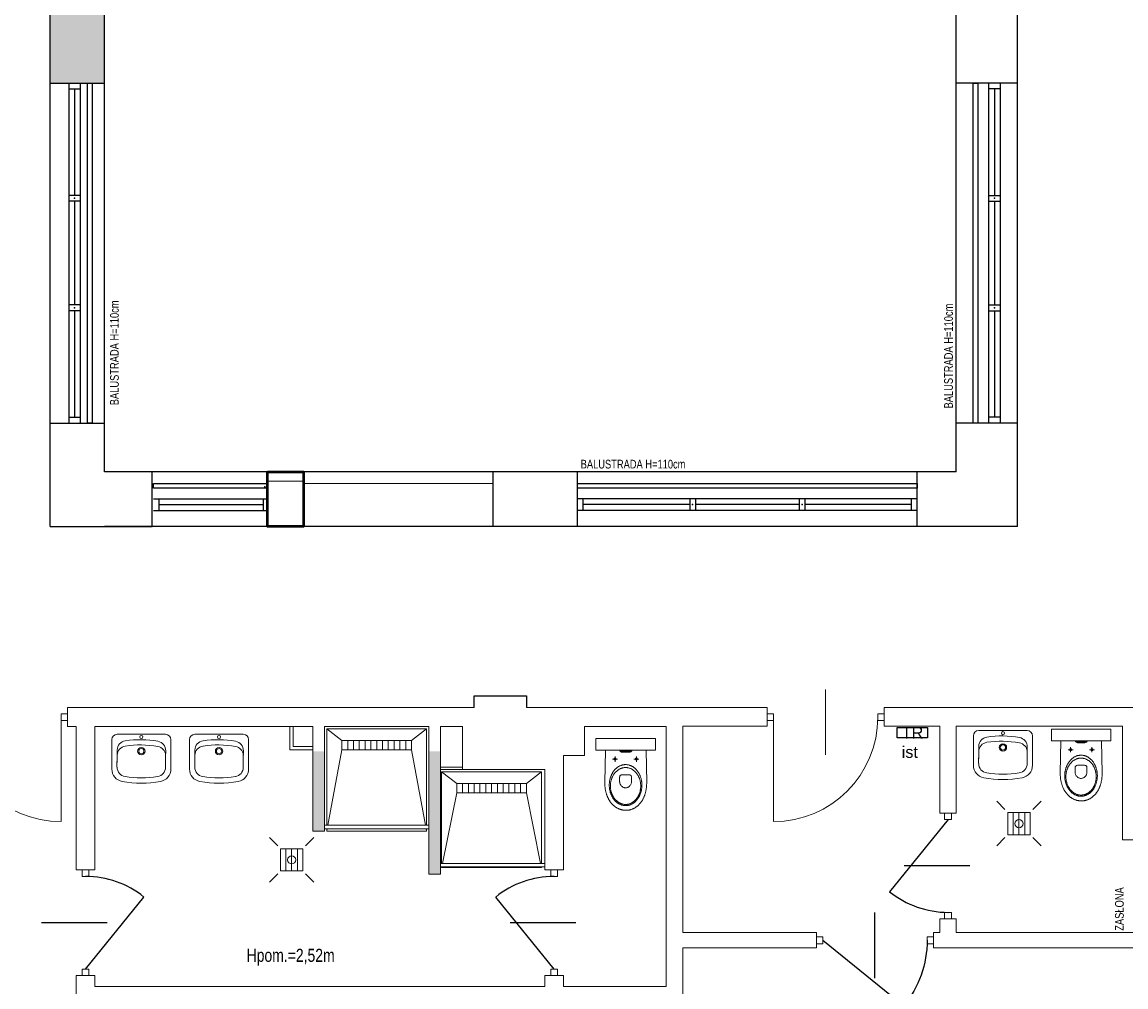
# Model space of a CAD drawing. Header units: millimetres. Extents: x 282377 to 1404227, y -783705 to 1038705.
# Tile 168 of 243: x 386377 to 387328, y 1828 to 2659. Entities that reach past the tile are written whole.
import ezdxf

# ---------------------------------------------------------------- set-up
doc = ezdxf.new("R2010")
doc.units = ezdxf.units.MM
for name, color, linetype, lineweight in [('BA_drz', 7, 'Continuous', 18), ('BA_KS_ist.', 34, 'Continuous', 13), ('PG_WIDOKOWE_CIENKIE', 7, 'Continuous', 18), ('PG_WYPOSAŻENIE', 9, 'Continuous', 18), ('PG_ŚCIANY_DZIAŁOWE', 3, 'Continuous', 18), ('Przekrojowa', 60, 'Continuous', 18), ('WYPOSAŻENIE GARAŻU', 253, 'Continuous', 5)]:
    doc.layers.add(name, color=color, linetype=linetype, lineweight=lineweight)
doc.styles.add('BIKTC', font='bikromsw.shx', dxfattribs={"width": 0.8})
doc.styles.get("Standard").update_dxf_attribs({"font": 'arial.ttf'})

# ---------------------------------------------------------------- blocks, each defined once
blk = doc.blocks.new('A$Cd28b784c')
at = {"lineweight": 18}
h = blk.add_hatch(color=256, dxfattribs=at)
h.dxf.hatch_style = 1
h.paths.add_polyline_path([(18.54, 22.22), (18.43, 23), (18.14, 23.62), (17.75, 24.08), (17.31, 24.36), (16.9, 24.47), (16.9, 13.87), (17.31, 13.97), (17.75, 14.26), (18.14, 14.72), (18.43, 15.34), (18.54, 16.11)])
for p, q in [((16.9, 44.83), (6.9, 44.83)), ((6.9, -6.49), (6.9, 44.83)), ((16.9, -6.49), (16.9, 44.83)), ((16.9, -6.49), (6.9, -6.49))]:
    blk.add_line(p, q, dxfattribs=at)
at = {"lineweight": 13}
for p, q in [((44.61, 37.25), (16.9, 36.7)), ((23.81, 28.83), (23.69, 28.42)), ((24.1, 29.13), (23.81, 28.83)), ((24.51, 29.24), (24.1, 29.13)), ((24.51, 30.6), (24.51, 26.24)), ((24.93, 29.13), (24.51, 29.24)), ((25.22, 28.83), (24.93, 29.13)), ((25.33, 28.42), (25.22, 28.83)), ((33.93, 28.53), (34.28, 28.83)), ((34.28, 28.83), (34.64, 29.12)), ((34.64, 29.12), (35.01, 29.4)), ((35.01, 29.4), (35.4, 29.67)), ((35.4, 29.67), (35.79, 29.93)), ((35.79, 29.93), (36.19, 30.19)), ((36.19, 30.19), (36.6, 30.43)), ((36.45, 28.27), (36.82, 28.56)), ((36.6, 30.43), (37.03, 30.67)), ((36.82, 28.56), (37.2, 28.84)), ((37.03, 30.67), (37.46, 30.89)), ((37.2, 28.84), (37.58, 29.11)), ((37.46, 30.89), (37.89, 31.11)), ((37.58, 29.11), (37.98, 29.37)), ((37.89, 31.11), (38.34, 31.31)), ((37.98, 29.37), (38.39, 29.62)), ((38.34, 31.31), (38.79, 31.51)), ((38.39, 29.62), (38.81, 29.86)), ((38.79, 31.51), (39.26, 31.7)), ((38.81, 29.86), (39.24, 30.09)), ((39.24, 30.09), (39.68, 30.31)), ((39.26, 31.7), (39.73, 31.87)), ((39.68, 30.31), (40.12, 30.52)), ((39.73, 31.87), (40.2, 32.03)), ((40.12, 30.52), (40.58, 30.71)), ((40.2, 32.03), (40.69, 32.19)), ((40.58, 30.71), (41.04, 30.9)), ((40.69, 32.19), (41.18, 32.33)), ((41.04, 30.9), (41.51, 31.07)), ((41.18, 32.33), (41.68, 32.46)), ((41.51, 31.07), (41.99, 31.23)), ((41.68, 32.46), (42.18, 32.58)), ((41.99, 31.23), (42.48, 31.37)), ((42.18, 32.58), (42.69, 32.69)), ((42.48, 31.37), (42.97, 31.51)), ((42.69, 32.69), (43.21, 32.78)), ((42.97, 31.51), (43.48, 31.63)), ((43.21, 32.78), (43.73, 32.87)), ((43.48, 31.63), (43.98, 31.74)), ((43.73, 32.87), (44.26, 32.94)), ((43.98, 31.74), (44.5, 31.83)), ((44.26, 32.94), (44.79, 33)), ((44.5, 31.83), (45.02, 31.91)), ((45.21, 37.25), (44.61, 37.25)), ((44.79, 33), (45.32, 33.04)), ((45.02, 31.91), (45.54, 31.98)), ((45.82, 37.23), (45.21, 37.25)), ((45.32, 33.04), (45.87, 33.08)), ((45.54, 31.98), (46.07, 32.03)), ((46.41, 37.21), (45.82, 37.23)), ((45.87, 33.08), (46.41, 33.1)), ((46.07, 32.03), (46.61, 32.07)), ((47, 37.18), (46.41, 37.21)), ((46.41, 33.1), (46.96, 33.1)), ((46.61, 32.07), (47.15, 32.09)), ((46.96, 33.1), (47.51, 33.1)), ((47.58, 37.15), (47, 37.18)), ((47.15, 32.09), (47.7, 32.1)), ((47.51, 33.1), (48.06, 33.08)), ((48.16, 37.1), (47.58, 37.15)), ((47.7, 32.1), (47.7, 32.09)), ((47.7, 32.1), (48.24, 32.09)), ((48.06, 33.08), (48.6, 33.04)), ((48.73, 37.04), (48.16, 37.1)), ((48.24, 32.09), (48.79, 32.07)), ((48.6, 33.04), (49.13, 33)), ((49.3, 36.97), (48.73, 37.04)), ((48.79, 32.07), (49.32, 32.03)), ((49.13, 33), (49.67, 32.94)), ((49.85, 36.9), (49.3, 36.97)), ((49.32, 32.03), (49.85, 31.98)), ((49.67, 32.94), (50.19, 32.87)), ((50.4, 36.82), (49.85, 36.9)), ((49.85, 31.98), (50.38, 31.91)), ((50.19, 32.87), (50.71, 32.78)), ((50.38, 31.91), (50.9, 31.83)), ((50.95, 36.72), (50.4, 36.82)), ((50.71, 32.78), (51.23, 32.69)), ((50.9, 31.83), (51.41, 31.74)), ((51.49, 36.62), (50.95, 36.72)), ((51.23, 32.69), (51.74, 32.58)), ((51.41, 31.74), (51.92, 31.63)), ((52.02, 36.51), (51.49, 36.62)), ((51.74, 32.58), (52.24, 32.46)), ((51.92, 31.63), (52.42, 31.51)), ((52.54, 36.4), (52.02, 36.51)), ((52.24, 32.46), (52.74, 32.33)), ((52.42, 31.51), (52.92, 31.37)), ((53.06, 36.27), (52.54, 36.4)), ((52.74, 32.33), (53.23, 32.19)), ((52.92, 31.37), (53.4, 31.23)), ((53.57, 36.14), (53.06, 36.27)), ((53.23, 32.19), (53.72, 32.03)), ((53.4, 31.23), (53.88, 31.07)), ((54.07, 36), (53.57, 36.14)), ((53.72, 32.03), (54.19, 31.87)), ((53.88, 31.07), (54.36, 30.9)), ((54.57, 35.85), (54.07, 36)), ((54.19, 31.87), (54.66, 31.7)), ((54.36, 30.9), (54.82, 30.71)), ((55.05, 35.69), (54.57, 35.85)), ((54.66, 31.7), (55.13, 31.51)), ((54.82, 30.71), (55.27, 30.52)), ((55.53, 35.53), (55.05, 35.69)), ((55.13, 31.51), (55.58, 31.31)), ((55.27, 30.52), (55.72, 30.31)), ((56.01, 35.36), (55.53, 35.53)), ((55.58, 31.31), (56.03, 31.11)), ((55.72, 30.31), (56.16, 30.09)), ((56.47, 35.18), (56.01, 35.36)), ((56.03, 31.11), (56.47, 30.89)), ((56.16, 30.09), (56.59, 29.86)), ((56.93, 34.99), (56.47, 35.18)), ((56.47, 30.89), (56.9, 30.67)), ((56.59, 29.86), (57, 29.62)), ((56.9, 30.67), (57.32, 30.43)), ((57.38, 34.8), (56.93, 34.99)), ((57, 29.62), (57.41, 29.37)), ((57.32, 30.43), (57.73, 30.19)), ((57.83, 34.6), (57.38, 34.8)), ((57.41, 29.37), (57.81, 29.11)), ((57.73, 30.19), (58.13, 29.93)), ((57.81, 29.11), (58.2, 28.84)), ((58.26, 34.39), (57.83, 34.6)), ((58.13, 29.93), (58.52, 29.67)), ((58.2, 28.84), (58.58, 28.56)), ((58.69, 34.17), (58.26, 34.39)), ((58.52, 29.67), (58.91, 29.4)), ((58.58, 28.56), (58.94, 28.27)), ((59.11, 33.95), (58.69, 34.17)), ((58.91, 29.4), (59.28, 29.12)), ((59.52, 33.72), (59.11, 33.95)), ((59.28, 29.12), (59.64, 28.83)), ((59.92, 33.49), (59.52, 33.72)), ((59.64, 28.83), (59.99, 28.53)), ((60.32, 33.25), (59.92, 33.49)), ((60.71, 33), (60.32, 33.25)), ((61.09, 32.75), (60.71, 33)), ((61.46, 32.49), (61.09, 32.75)), ((61.82, 32.22), (61.46, 32.49)), ((62.17, 31.95), (61.82, 32.22)), ((62.52, 31.68), (62.17, 31.95)), ((62.85, 31.39), (62.52, 31.68)), ((63.18, 31.11), (62.85, 31.39)), ((63.5, 30.81), (63.18, 31.11)), ((63.81, 30.51), (63.5, 30.81)), ((64.11, 30.21), (63.81, 30.51)), ((64.4, 29.9), (64.11, 30.21)), ((64.69, 29.58), (64.4, 29.9)), ((64.96, 29.26), (64.69, 29.58)), ((65.23, 28.94), (64.96, 29.26)), ((65.48, 28.61), (65.23, 28.94)), ((65.73, 28.28), (65.48, 28.61)), ((17.31, 24.36), (16.9, 24.47)), ((17.75, 24.08), (17.31, 24.36)), ((18.14, 23.62), (17.75, 24.08)), ((18.43, 23), (18.14, 23.62)), ((18.54, 22.22), (18.43, 23)), ((18.54, 16.11), (18.54, 22.22)), ((26.77, 28.42), (22.26, 28.42)), ((23.69, 28.42), (23.81, 28.01)), ((23.81, 28.01), (24.1, 27.71)), ((24.1, 27.71), (24.51, 27.6)), ((24.51, 27.6), (24.93, 27.71)), ((24.93, 27.71), (25.22, 28.01)), ((25.22, 28.01), (25.33, 28.42)), ((29.27, 19.48), (29.3, 19.91)), ((29.27, 19.04), (29.27, 19.48)), ((29.27, 18.6), (29.27, 19.04)), ((29.3, 19.91), (29.34, 20.34)), ((29.34, 20.34), (29.4, 20.77)), ((29.4, 20.77), (29.47, 21.19)), ((29.47, 21.19), (29.56, 21.61)), ((29.56, 21.61), (29.67, 22.02)), ((29.67, 22.02), (29.79, 22.43)), ((29.79, 22.43), (29.92, 22.84)), ((29.92, 22.84), (30.07, 23.24)), ((30.07, 23.24), (30.24, 23.63)), ((30.24, 23.63), (30.42, 24.02)), ((30.42, 24.02), (30.61, 24.41)), ((30.61, 24.41), (30.82, 24.79)), ((30.82, 24.79), (31.04, 25.16)), ((31.04, 25.16), (31.27, 25.53)), ((31.27, 25.53), (31.52, 25.89)), ((31.52, 25.89), (31.78, 26.25)), ((31.78, 26.25), (32.05, 26.59)), ((31.78, 19.04), (31.79, 19.49)), ((31.79, 18.59), (31.78, 19.04)), ((31.78, 19.04), (31.78, 19.03)), ((31.79, 19.49), (31.82, 19.93)), ((31.82, 19.93), (31.86, 20.37)), ((31.86, 20.37), (31.93, 20.81)), ((31.93, 20.81), (32.01, 21.24)), ((32.01, 21.24), (32.11, 21.66)), ((32.05, 26.59), (32.33, 26.93)), ((32.11, 21.66), (32.22, 22.09)), ((32.22, 22.09), (32.35, 22.5)), ((32.33, 26.93), (32.63, 27.27)), ((32.35, 22.5), (32.5, 22.91)), ((32.5, 22.91), (32.66, 23.32)), ((32.63, 27.27), (32.93, 27.6)), ((32.66, 23.32), (32.84, 23.72)), ((32.84, 23.72), (33.04, 24.11)), ((32.93, 27.6), (33.25, 27.92)), ((33.04, 24.11), (33.25, 24.5)), ((33.25, 27.92), (33.58, 28.23)), ((33.25, 24.5), (33.47, 24.88)), ((33.47, 24.88), (33.71, 25.25)), ((33.58, 28.23), (33.93, 28.53)), ((33.71, 25.25), (33.96, 25.62)), ((33.96, 25.62), (34.23, 25.98)), ((34.23, 25.98), (34.51, 26.33)), ((34.51, 26.33), (34.8, 26.67)), ((34.8, 26.67), (35.11, 27.01)), ((35.11, 27.01), (35.42, 27.34)), ((35.42, 27.34), (35.76, 27.66)), ((35.76, 27.66), (36.1, 27.96)), ((36.1, 27.96), (36.45, 28.27)), ((37.97, 22.03), (38.05, 22.73)), ((37.97, 19.27), (37.97, 22.03)), ((37.97, 16.04), (37.97, 19.27)), ((38.05, 22.73), (38.28, 23.27)), ((38.28, 23.27), (38.61, 23.65)), ((38.61, 23.65), (39, 23.9)), ((39, 23.9), (39.42, 24.05)), ((39.42, 24.05), (39.83, 24.12)), ((39.83, 24.12), (40.19, 24.14)), ((40.19, 24.14), (44.04, 24.15)), ((44.04, 24.15), (44.56, 24.12)), ((44.56, 24.12), (45.07, 24.03)), ((45.07, 24.03), (45.57, 23.88)), ((45.57, 23.88), (46.05, 23.68)), ((46.05, 23.68), (46.51, 23.44)), ((46.51, 23.44), (46.94, 23.16)), ((46.94, 23.16), (47.35, 22.84)), ((47.35, 22.84), (47.73, 22.48)), ((47.73, 22.48), (48.08, 22.1)), ((48.08, 22.1), (48.38, 21.7)), ((48.38, 21.7), (48.65, 21.28)), ((48.65, 21.28), (48.88, 20.84)), ((48.88, 20.84), (49.06, 20.4)), ((49.06, 20.4), (49.2, 19.94)), ((49.2, 19.94), (49.28, 19.49)), ((49.28, 19.49), (49.31, 19.04)), ((49.31, 19.04), (49.28, 18.59)), ((58.94, 28.27), (59.3, 27.96)), ((59.3, 27.96), (59.64, 27.66)), ((59.64, 27.66), (59.97, 27.34)), ((59.97, 27.34), (60.29, 27.01)), ((59.99, 28.53), (60.34, 28.23)), ((60.29, 27.01), (60.6, 26.67)), ((60.34, 28.23), (60.67, 27.92)), ((60.6, 26.67), (60.89, 26.33)), ((60.67, 27.92), (60.99, 27.6)), ((60.89, 26.33), (61.17, 25.98)), ((60.99, 27.6), (61.29, 27.27)), ((61.17, 25.98), (61.44, 25.62)), ((61.29, 27.27), (61.59, 26.93)), ((61.44, 25.62), (61.69, 25.25)), ((61.59, 26.93), (61.87, 26.59)), ((61.69, 25.25), (61.93, 24.88)), ((61.87, 26.59), (62.15, 26.25)), ((61.93, 24.88), (62.15, 24.5)), ((62.15, 26.25), (62.4, 25.89)), ((62.15, 24.5), (62.36, 24.11)), ((62.36, 24.11), (62.55, 23.72)), ((62.4, 25.89), (62.65, 25.53)), ((62.55, 23.72), (62.73, 23.32)), ((62.65, 25.53), (62.88, 25.16)), ((62.73, 23.32), (62.9, 22.91)), ((62.88, 25.16), (63.1, 24.79)), ((62.9, 22.91), (63.04, 22.5)), ((63.04, 22.5), (63.18, 22.09)), ((63.1, 24.79), (63.31, 24.41)), ((63.18, 22.09), (63.29, 21.66)), ((63.29, 21.66), (63.39, 21.24)), ((63.31, 24.41), (63.5, 24.02)), ((63.39, 21.24), (63.47, 20.81)), ((63.47, 20.81), (63.53, 20.37)), ((63.5, 24.02), (63.68, 23.63)), ((63.53, 20.37), (63.58, 19.93)), ((63.58, 19.93), (63.6, 19.49)), ((63.6, 19.49), (63.61, 19.04)), ((63.61, 19.04), (63.6, 18.59)), ((63.61, 19.04), (63.61, 19.03)), ((63.68, 23.63), (63.85, 23.24)), ((63.85, 23.24), (64, 22.84)), ((64, 22.84), (64.13, 22.43)), ((64.13, 22.43), (64.25, 22.02)), ((64.25, 22.02), (64.36, 21.61)), ((64.36, 21.61), (64.45, 21.19)), ((64.45, 21.19), (64.52, 20.77)), ((64.52, 20.77), (64.58, 20.34)), ((64.58, 20.34), (64.62, 19.91)), ((64.62, 19.91), (64.65, 19.48)), ((64.65, 19.48), (64.66, 19.04)), ((64.66, 19.04), (64.65, 18.6)), ((64.66, 19.04), (64.66, 19.03)), ((65.96, 27.94), (65.73, 28.28)), ((66.19, 27.6), (65.96, 27.94)), ((66.41, 27.25), (66.19, 27.6)), ((66.62, 26.9), (66.41, 27.25)), ((66.82, 26.54), (66.62, 26.9)), ((67, 26.19), (66.82, 26.54)), ((67.18, 25.82), (67, 26.19)), ((67.35, 25.46), (67.18, 25.82)), ((67.51, 25.09), (67.35, 25.46)), ((67.66, 24.71), (67.51, 25.09)), ((67.8, 24.34), (67.66, 24.71)), ((67.93, 23.96), (67.8, 24.34)), ((68.04, 23.57), (67.93, 23.96)), ((68.15, 23.19), (68.04, 23.57)), ((68.25, 22.8), (68.15, 23.19)), ((68.33, 22.4), (68.25, 22.8)), ((68.41, 22.01), (68.33, 22.4)), ((68.48, 21.61), (68.41, 22.01)), ((68.53, 21.21), (68.48, 21.61)), ((68.57, 20.81), (68.53, 21.21)), ((68.61, 20.4), (68.57, 20.81)), ((68.63, 19.99), (68.61, 20.4)), ((68.64, 19.58), (68.63, 19.99)), ((68.63, 18.76), (68.64, 19.17)), ((68.64, 19.17), (68.64, 19.58)), ((17.31, 13.97), (16.9, 13.87)), ((17.75, 14.26), (17.31, 13.97)), ((18.14, 14.72), (17.75, 14.26)), ((18.43, 15.34), (18.14, 14.72)), ((18.54, 16.11), (18.43, 15.34)), ((26.77, 10.01), (22.26, 10.01)), ((23.81, 10.42), (23.69, 10.01)), ((23.69, 10.01), (23.81, 9.6)), ((24.1, 10.72), (23.81, 10.42)), ((23.81, 9.6), (24.1, 9.3)), ((24.51, 10.83), (24.1, 10.72)), ((24.51, 12.19), (24.51, 7.83)), ((24.93, 10.72), (24.51, 10.83)), ((25.22, 10.42), (24.93, 10.72)), ((24.93, 9.3), (25.22, 9.6)), ((25.33, 10.01), (25.22, 10.42)), ((25.22, 9.6), (25.33, 10.01)), ((29.3, 18.17), (29.27, 18.6)), ((29.34, 17.74), (29.3, 18.17)), ((29.4, 17.31), (29.34, 17.74)), ((29.47, 16.89), (29.4, 17.31)), ((29.56, 16.47), (29.47, 16.89)), ((29.67, 16.06), (29.56, 16.47)), ((29.79, 15.65), (29.67, 16.06)), ((29.92, 15.24), (29.79, 15.65)), ((30.07, 14.84), (29.92, 15.24)), ((30.24, 14.44), (30.07, 14.84)), ((30.42, 14.05), (30.24, 14.44)), ((30.61, 13.67), (30.42, 14.05)), ((30.82, 13.29), (30.61, 13.67)), ((31.04, 12.92), (30.82, 13.29)), ((31.27, 12.55), (31.04, 12.92)), ((31.52, 12.19), (31.27, 12.55)), ((31.78, 11.83), (31.52, 12.19)), ((32.05, 11.48), (31.78, 11.83)), ((31.82, 18.15), (31.79, 18.59)), ((31.86, 17.71), (31.82, 18.15)), ((31.93, 17.27), (31.86, 17.71)), ((32.01, 16.84), (31.93, 17.27)), ((32.11, 16.41), (32.01, 16.84)), ((32.33, 11.14), (32.05, 11.48)), ((32.22, 15.99), (32.11, 16.41)), ((32.35, 15.57), (32.22, 15.99)), ((32.63, 10.81), (32.33, 11.14)), ((32.5, 15.16), (32.35, 15.57)), ((32.66, 14.76), (32.5, 15.16)), ((32.93, 10.48), (32.63, 10.81)), ((32.84, 14.36), (32.66, 14.76)), ((33.04, 13.96), (32.84, 14.36)), ((33.25, 10.16), (32.93, 10.48)), ((33.25, 13.58), (33.04, 13.96)), ((33.47, 13.2), (33.25, 13.58)), ((33.58, 9.85), (33.25, 10.16)), ((33.71, 12.82), (33.47, 13.2)), ((33.93, 9.54), (33.58, 9.85)), ((33.96, 12.46), (33.71, 12.82)), ((34.28, 9.25), (33.93, 9.54)), ((34.23, 12.1), (33.96, 12.46)), ((34.51, 11.75), (34.23, 12.1)), ((34.8, 11.4), (34.51, 11.75)), ((35.11, 11.07), (34.8, 11.4)), ((35.42, 10.74), (35.11, 11.07)), ((35.76, 10.42), (35.42, 10.74)), ((36.1, 10.11), (35.76, 10.42)), ((36.45, 9.81), (36.1, 10.11)), ((36.82, 9.52), (36.45, 9.81)), ((37.2, 9.24), (36.82, 9.52)), ((38.05, 15.34), (37.97, 16.04)), ((37.97, 16.04), (37.97, 16.04)), ((38.28, 14.8), (38.05, 15.34)), ((38.61, 14.42), (38.28, 14.8)), ((39, 14.17), (38.61, 14.42)), ((39.41, 14.02), (39, 14.17)), ((39.82, 13.95), (39.41, 14.02)), ((40.17, 13.93), (39.82, 13.95)), ((44.01, 13.93), (40.17, 13.93)), ((44.54, 13.96), (44.01, 13.93)), ((45.05, 14.05), (44.54, 13.96)), ((45.55, 14.2), (45.05, 14.05)), ((46.04, 14.39), (45.55, 14.2)), ((46.5, 14.64), (46.04, 14.39)), ((46.93, 14.92), (46.5, 14.64)), ((47.34, 15.24), (46.93, 14.92)), ((47.72, 15.59), (47.34, 15.24)), ((48.07, 15.97), (47.72, 15.59)), ((48.38, 16.38), (48.07, 15.97)), ((48.65, 16.8), (48.38, 16.38)), ((48.88, 17.24), (48.65, 16.8)), ((49.06, 17.69), (48.88, 17.24)), ((49.2, 18.14), (49.06, 17.69)), ((49.28, 18.59), (49.2, 18.14)), ((58.58, 9.52), (58.2, 9.24)), ((58.94, 9.81), (58.58, 9.52)), ((59.3, 10.11), (58.94, 9.81)), ((59.64, 10.42), (59.3, 10.11)), ((59.97, 10.74), (59.64, 10.42)), ((59.99, 9.54), (59.64, 9.25)), ((60.29, 11.07), (59.97, 10.74)), ((60.34, 9.85), (59.99, 9.54)), ((60.6, 11.4), (60.29, 11.07)), ((60.67, 10.16), (60.34, 9.85)), ((60.89, 11.75), (60.6, 11.4)), ((60.99, 10.48), (60.67, 10.16)), ((61.17, 12.1), (60.89, 11.75)), ((61.29, 10.81), (60.99, 10.48)), ((61.44, 12.46), (61.17, 12.1)), ((61.59, 11.14), (61.29, 10.81)), ((61.69, 12.82), (61.44, 12.46)), ((61.87, 11.48), (61.59, 11.14)), ((61.93, 13.2), (61.69, 12.82)), ((62.15, 11.83), (61.87, 11.48)), ((62.15, 13.58), (61.93, 13.2)), ((62.36, 13.96), (62.15, 13.58)), ((62.4, 12.19), (62.15, 11.83)), ((62.55, 14.36), (62.36, 13.96)), ((62.65, 12.55), (62.4, 12.19)), ((62.73, 14.76), (62.55, 14.36)), ((62.88, 12.92), (62.65, 12.55)), ((62.9, 15.16), (62.73, 14.76)), ((63.1, 13.29), (62.88, 12.92)), ((63.04, 15.57), (62.9, 15.16)), ((63.18, 15.99), (63.04, 15.57)), ((63.31, 13.67), (63.1, 13.29)), ((63.29, 16.41), (63.18, 15.99)), ((63.39, 16.84), (63.29, 16.41)), ((63.5, 14.05), (63.31, 13.67)), ((63.47, 17.27), (63.39, 16.84)), ((63.53, 17.71), (63.47, 17.27)), ((63.68, 14.44), (63.5, 14.05)), ((63.58, 18.15), (63.53, 17.71)), ((63.6, 18.59), (63.58, 18.15)), ((63.85, 14.84), (63.68, 14.44)), ((64, 15.24), (63.85, 14.84)), ((64.13, 15.65), (64, 15.24)), ((64.25, 16.06), (64.13, 15.65)), ((64.36, 16.47), (64.25, 16.06)), ((64.45, 16.89), (64.36, 16.47)), ((64.52, 17.31), (64.45, 16.89)), ((64.58, 17.74), (64.52, 17.31)), ((64.62, 18.17), (64.58, 17.74)), ((64.65, 18.6), (64.62, 18.17)), ((65.08, 9.4), (65.34, 9.73)), ((65.34, 9.73), (65.59, 10.07)), ((65.59, 10.07), (65.82, 10.4)), ((65.82, 10.4), (66.05, 10.75)), ((66.05, 10.75), (66.27, 11.09)), ((66.27, 11.09), (66.48, 11.44)), ((66.48, 11.44), (66.68, 11.8)), ((66.68, 11.8), (66.88, 12.16)), ((66.88, 12.16), (67.06, 12.52)), ((67.06, 12.52), (67.23, 12.89)), ((67.23, 12.89), (67.39, 13.26)), ((67.39, 13.26), (67.55, 13.63)), ((67.55, 13.63), (67.69, 14.01)), ((67.69, 14.01), (67.82, 14.39)), ((67.82, 14.39), (67.95, 14.77)), ((67.95, 14.77), (68.06, 15.16)), ((68.06, 15.16), (68.17, 15.55)), ((68.17, 15.55), (68.26, 15.94)), ((68.26, 15.94), (68.34, 16.34)), ((68.34, 16.34), (68.42, 16.73)), ((68.42, 16.73), (68.48, 17.14)), ((68.48, 17.14), (68.53, 17.54)), ((68.53, 17.54), (68.58, 17.94)), ((68.58, 17.94), (68.61, 18.35)), ((68.61, 18.35), (68.63, 18.76)), ((16.89, 1.65), (44.61, 1.1)), ((24.1, 9.3), (24.51, 9.19)), ((24.51, 9.19), (24.93, 9.3)), ((34.64, 8.96), (34.28, 9.25)), ((35.01, 8.68), (34.64, 8.96)), ((35.4, 8.41), (35.01, 8.68)), ((35.79, 8.14), (35.4, 8.41)), ((36.19, 7.89), (35.79, 8.14)), ((36.6, 7.65), (36.19, 7.89)), ((37.03, 7.41), (36.6, 7.65)), ((37.46, 7.19), (37.03, 7.41)), ((37.58, 8.97), (37.2, 9.24)), ((37.89, 6.97), (37.46, 7.19)), ((37.98, 8.71), (37.58, 8.97)), ((38.34, 6.76), (37.89, 6.97)), ((38.39, 8.46), (37.98, 8.71)), ((38.79, 6.57), (38.34, 6.76)), ((38.81, 8.21), (38.39, 8.46)), ((39.26, 6.38), (38.79, 6.57)), ((39.24, 7.99), (38.81, 8.21)), ((39.68, 7.77), (39.24, 7.99)), ((39.73, 6.21), (39.26, 6.38)), ((40.12, 7.56), (39.68, 7.77)), ((40.2, 6.04), (39.73, 6.21)), ((40.58, 7.36), (40.12, 7.56)), ((40.69, 5.89), (40.2, 6.04)), ((41.04, 7.18), (40.58, 7.36)), ((41.18, 5.75), (40.69, 5.89)), ((41.51, 7.01), (41.04, 7.18)), ((41.68, 5.62), (41.18, 5.75)), ((41.99, 6.85), (41.51, 7.01)), ((42.18, 5.5), (41.68, 5.62)), ((42.48, 6.7), (41.99, 6.85)), ((42.69, 5.39), (42.18, 5.5)), ((42.97, 6.57), (42.48, 6.7)), ((43.21, 5.29), (42.69, 5.39)), ((43.48, 6.45), (42.97, 6.57)), ((43.73, 5.21), (43.21, 5.29)), ((43.98, 6.34), (43.48, 6.45)), ((44.26, 5.14), (43.73, 5.21)), ((44.5, 6.25), (43.98, 6.34)), ((44.79, 5.08), (44.26, 5.14)), ((45.02, 6.17), (44.5, 6.25)), ((44.61, 1.1), (45.21, 1.1)), ((45.32, 5.03), (44.79, 5.08)), ((45.54, 6.1), (45.02, 6.17)), ((45.21, 1.1), (45.81, 1.11)), ((45.87, 5), (45.32, 5.03)), ((46.07, 6.05), (45.54, 6.1)), ((45.81, 1.11), (46.4, 1.13)), ((46.41, 4.98), (45.87, 5)), ((46.61, 6.01), (46.07, 6.05)), ((46.4, 1.13), (46.99, 1.16)), ((46.96, 4.98), (46.41, 4.98)), ((47.15, 5.99), (46.61, 6.01)), ((47.51, 4.98), (46.96, 4.98)), ((46.96, 4.98), (46.96, 4.97)), ((46.99, 1.16), (47.56, 1.2)), ((47.7, 5.98), (47.15, 5.99)), ((48.06, 5), (47.51, 4.98)), ((47.56, 1.2), (48.14, 1.25)), ((48.24, 5.99), (47.7, 5.98)), ((47.7, 5.98), (47.7, 5.97)), ((48.6, 5.03), (48.06, 5)), ((48.14, 1.25), (48.7, 1.3)), ((48.79, 6.01), (48.24, 5.99)), ((49.13, 5.08), (48.6, 5.03)), ((48.7, 1.3), (49.26, 1.37)), ((49.32, 6.05), (48.79, 6.01)), ((49.67, 5.14), (49.13, 5.08)), ((49.26, 1.37), (49.82, 1.44)), ((49.85, 6.1), (49.32, 6.05)), ((50.19, 5.21), (49.67, 5.14)), ((49.82, 1.44), (50.36, 1.53)), ((50.38, 6.17), (49.85, 6.1)), ((50.71, 5.29), (50.19, 5.21)), ((50.36, 1.53), (50.9, 1.62)), ((50.9, 6.25), (50.38, 6.17)), ((51.23, 5.39), (50.71, 5.29)), ((51.41, 6.34), (50.9, 6.25)), ((50.9, 1.62), (51.44, 1.72)), ((51.74, 5.5), (51.23, 5.39)), ((51.92, 6.45), (51.41, 6.34)), ((51.44, 1.72), (51.96, 1.83)), ((52.24, 5.62), (51.74, 5.5)), ((52.42, 6.57), (51.92, 6.45)), ((51.96, 1.83), (52.48, 1.95)), ((52.74, 5.75), (52.24, 5.62)), ((52.92, 6.7), (52.42, 6.57)), ((52.48, 1.95), (52.99, 2.07)), ((53.23, 5.89), (52.74, 5.75)), ((53.4, 6.85), (52.92, 6.7)), ((52.99, 2.07), (53.5, 2.2)), ((53.72, 6.04), (53.23, 5.89)), ((53.88, 7.01), (53.4, 6.85)), ((53.5, 2.2), (54, 2.35)), ((54.19, 6.21), (53.72, 6.04)), ((54.36, 7.18), (53.88, 7.01)), ((54, 2.35), (54.49, 2.49)), ((54.66, 6.38), (54.19, 6.21)), ((54.82, 7.36), (54.36, 7.18)), ((54.49, 2.49), (54.97, 2.65)), ((55.13, 6.57), (54.66, 6.38)), ((55.27, 7.56), (54.82, 7.36)), ((54.97, 2.65), (55.45, 2.81)), ((55.58, 6.76), (55.13, 6.57)), ((55.72, 7.77), (55.27, 7.56)), ((55.45, 2.81), (55.92, 2.99)), ((56.03, 6.97), (55.58, 6.76)), ((56.16, 7.99), (55.72, 7.77)), ((55.92, 2.99), (56.38, 3.17)), ((56.47, 7.19), (56.03, 6.97)), ((56.59, 8.21), (56.16, 7.99)), ((56.38, 3.17), (56.84, 3.35)), ((56.9, 7.41), (56.47, 7.19)), ((57, 8.46), (56.59, 8.21)), ((56.84, 3.35), (57.28, 3.55)), ((57.32, 7.65), (56.9, 7.41)), ((57.41, 8.71), (57, 8.46)), ((57.28, 3.55), (57.72, 3.75)), ((57.73, 7.89), (57.32, 7.65)), ((57.81, 8.97), (57.41, 8.71)), ((57.72, 3.75), (58.15, 3.95)), ((58.13, 8.14), (57.73, 7.89)), ((58.2, 9.24), (57.81, 8.97)), ((58.52, 8.41), (58.13, 8.14)), ((58.15, 3.95), (58.58, 4.17)), ((58.91, 8.68), (58.52, 8.41)), ((58.58, 4.17), (58.99, 4.39)), ((59.28, 8.96), (58.91, 8.68)), ((58.99, 4.39), (59.4, 4.62)), ((59.64, 9.25), (59.28, 8.96)), ((59.4, 4.62), (59.8, 4.85)), ((59.8, 4.85), (60.2, 5.09)), ((60.2, 5.09), (60.58, 5.34)), ((60.58, 5.34), (60.96, 5.59)), ((60.96, 5.59), (61.32, 5.85)), ((61.32, 5.85), (61.68, 6.12)), ((61.68, 6.12), (62.04, 6.39)), ((62.04, 6.39), (62.38, 6.67)), ((62.38, 6.67), (62.71, 6.95)), ((62.71, 6.95), (63.04, 7.24)), ((63.04, 7.24), (63.36, 7.53)), ((63.36, 7.53), (63.67, 7.83)), ((63.67, 7.83), (63.97, 8.14)), ((63.97, 8.14), (64.26, 8.45)), ((64.26, 8.45), (64.54, 8.76)), ((64.54, 8.76), (64.82, 9.08)), ((64.82, 9.08), (65.08, 9.4))]:
    blk.add_line(p, q, dxfattribs=at)
blk = doc.blocks.new('A$Cf7835451')
at = {"layer": 'PG_WIDOKOWE_CIENKIE', "lineweight": 18}
for p, q in [((29.97, 50.9), (4.55, 50.9)), ((0, 4.55), (0, 46.36)), ((13.56, 46.28), (18.9, 46.36)), ((17.27, 46.25), (17.27, 46.33)), ((18.09, 46.3), (28.43, 46.46)), ((19.09, 46.31), (19.09, 46.36)), ((24.43, 46.36), (21.8, 46.36)), ((21.8, 46.36), (21.8, 46.36)), ((21.82, 46.36), (21.82, 46.36)), ((22.54, 46.36), (22.54, 46.41)), ((23.62, 46.36), (23.62, 46.38)), ((29.97, 0), (4.55, 0)), ((14.2, 4.47), (19.54, 4.55)), ((17.27, 4.51), (17.27, 4.6)), ((28.43, 4.55), (19.09, 4.55))]:
    blk.add_line(p, q, dxfattribs=at)
for centre, radius in [((14.54, 25.45), 3.18), ((2.27, 25.45), 1.36), ((14.54, 25.45), 2.27)]:
    blk.add_circle(centre, radius, dxfattribs=at)
for centre, radius, start, end in [((4.55, 46.36), 4.55, 90, 180), ((29.97, 40), 10.91, 10.24035, 90), ((92.84, 26.58), 88.17, 171.72059, 190.02886), ((13.68, 38.1), 8.18, 90.87473, 171.72059), ((97.37, 26.6), 88.17, 171.72059, 190.02886), ((18.21, 38.12), 8.18, 90.87473, 171.72059), ((28.43, 38.18), 8.18, 9.15413, 90), ((-50.54, 25.45), 88.17, 350.84587, 9.15413), ((-50.54, 25.45), 92.72, 349.75965, 10.24035), ((14.07, 12.65), 8.18, 190.02886, 270.87473), ((18.6, 12.67), 8.18, 190.02886, 264.7924), ((28.43, 12.73), 8.18, 270, 350.84587), ((4.55, 4.55), 4.55, 180, 270), ((29.97, 10.91), 10.91, 270, 349.75965)]:
    blk.add_arc(centre, radius, start, end, dxfattribs=at)
blk = doc.blocks.new('jamb')
blk.add_lwpolyline([(-0.5, -0.5), (-0.5, 0.5), (0.5, 0.5), (0.5, -0.5)], close=True)
blk = doc.blocks.new('A$C78652c8a')
at = {"extrusion": (0, 0, -1)}
blk.add_line((45, 24), (45, 80.49), dxfattribs=at)
at = {"color": 0, "extrusion": (0, 0, -1)}
blk.add_line((0, 56.6), (69.98, 0), dxfattribs=at)
blk.add_arc((0, 56.6), 90, 180, 218.9662, dxfattribs=at)
blk = doc.blocks.new('dr1h901')
at = {"color": 7}
blk.add_line((-0.5, 0), (-0.5, 1), dxfattribs=at)
blk.add_line((0, 0.362), (0, -0.266))
blk.add_arc((-0.5, 0), 1, 0, 90, dxfattribs=at)
blk = doc.blocks.new('A$C21bf213d')
at = {"layer": 'BA_KS_ist.', "color": 34}
for p, q in [((-791.57, 517.17), (-784.41, 510.01)), ((-760.28, 510.01), (-753.12, 517.17)), ((-781.87, 507.47), (-762.82, 507.47)), ((-781.87, 488.42), (-781.87, 507.47)), ((-777.43, 507.47), (-777.43, 488.42)), ((-772.35, 507.47), (-772.35, 488.42)), ((-767.27, 507.47), (-767.27, 488.42)), ((-762.82, 507.47), (-762.82, 488.42)), ((-1418.52, 485.91), (-1411.36, 478.75)), ((-1387.23, 478.75), (-1380.07, 485.91)), ((-791.57, 478.72), (-784.41, 485.88)), ((-762.82, 488.42), (-781.87, 488.42)), ((-753.12, 478.72), (-760.28, 485.88)), ((-1408.82, 476.21), (-1389.77, 476.21)), ((-1408.82, 457.16), (-1408.82, 476.21)), ((-1404.38, 476.21), (-1404.38, 457.16)), ((-1399.3, 476.21), (-1399.3, 457.16)), ((-1394.22, 476.21), (-1394.22, 457.16)), ((-1389.77, 476.21), (-1389.77, 457.16)), ((-1389.77, 457.16), (-1408.82, 457.16)), ((-1418.52, 447.46), (-1411.36, 454.62)), ((-1380.07, 447.46), (-1387.23, 454.62))]:
    blk.add_line(p, q, dxfattribs=at)
at = {"layer": 'BA_KS_ist.', "linetype": 'Continuous', "ltscale": 25}
for centre in [(-772.35, 497.95), (-1399.3, 466.69)]:
    blk.add_circle(centre, 3.5, dxfattribs=at)

msp = doc.modelspace()

# ---------------------------------------------------------------- hatches: boundary and pattern name
at = {"layer": 'PG_ŚCIANY_DZIAŁOWE', "true_color": 0x939598, "transparency": 33554610}
h = msp.add_hatch(color=252, dxfattribs=at)
h.dxf.hatch_style = 1
h.paths.add_polyline_path([(386448.04, 2606.89), (386448.04, 2678.39), (386401.04, 2678.39), (386401.04, 2606.89)])
h = msp.add_hatch(color=252, dxfattribs=at)
h.dxf.hatch_style = 1
h.paths.add_polyline_path([(386637.54, 2031.08), (386627.54, 2031.08), (386627.54, 1971.08), (386637.54, 1971.08)])
h.paths.add_polyline_path([(386637.54, 1971.08), (386627.54, 1971.08), (386627.54, 1962.39), (386637.54, 1962.39)])
h = msp.add_hatch(color=252, dxfattribs=at)
h.dxf.hatch_style = 1
h.paths.add_polyline_path([(386737.54, 2031.08), (386727.54, 2031.08), (386727.54, 1971.08), (386737.54, 1971.08)])
h.paths.add_polyline_path([(386737.54, 1971.08), (386727.54, 1971.08), (386727.54, 1925.39), (386737.54, 1925.39)])

# ---------------------------------------------------------------- linework, layer by layer
for p, q in [((386401.04, 2224.89), (386401.04, 3059.89)), ((387235.04, 2224.89), (387235.04, 3059.89)), ((387182.04, 2271.89), (387182.04, 3012.89)), ((386448.04, 2271.89), (386448.04, 2971.39)), ((386401.04, 2606.89), (386448.04, 2606.89)), ((386417.04, 2606.89), (386417.04, 2313.89)), ((386417.04, 2601.89), (386427.04, 2601.89)), ((386422.04, 2601.89), (386422.04, 2510.06)), ((386427.04, 2606.89), (386427.04, 2313.89)), ((387235.04, 2606.89), (387182.04, 2606.89)), ((387210.04, 2606.89), (387210.04, 2313.89)), ((387220.04, 2601.89), (387210.04, 2601.89)), ((387215.04, 2601.89), (387215.04, 2510.06)), ((387220.04, 2606.89), (387220.04, 2313.89)), ((386427.04, 2510.06), (386417.04, 2510.06)), ((386427.04, 2505.06), (386417.04, 2505.06)), ((386422.04, 2505.06), (386422.04, 2415.73)), ((387210.04, 2510.06), (387220.04, 2510.06)), ((387210.04, 2505.06), (387220.04, 2505.06)), ((387215.04, 2505.06), (387215.04, 2415.73)), ((386427.04, 2415.73), (386417.04, 2415.73)), ((386427.04, 2410.73), (386417.04, 2410.73)), ((386422.04, 2410.73), (386422.04, 2318.89)), ((387210.04, 2415.73), (387220.04, 2415.73)), ((387210.04, 2410.73), (387220.04, 2410.73)), ((387215.04, 2410.73), (387215.04, 2318.89)), ((386401.04, 2313.89), (386448.04, 2313.89)), ((386417.04, 2318.89), (386427.04, 2318.89)), ((387235.04, 2313.89), (387182.04, 2313.89)), ((387220.04, 2318.89), (387210.04, 2318.89)), ((387182.04, 2271.89), (386448.04, 2271.89)), ((387182.04, 2271.89), (386448.04, 2271.89)), ((387182.04, 2271.89), (386448.04, 2271.89)), ((386489.04, 2224.89), (386489.04, 2271.89)), ((386783.04, 2224.89), (386783.04, 2271.89)), ((386855.54, 2224.89), (386855.54, 2271.89)), ((387148.54, 2224.89), (387148.54, 2271.89)), ((386588.54, 2263.89), (386588.54, 2253.89)), ((386588.54, 2248.39), (386490.04, 2248.39)), ((386495.04, 2238.39), (386495.04, 2248.39)), ((386584.54, 2248.39), (386584.54, 2238.39)), ((387148.54, 2248.66), (386855.54, 2248.66)), ((386860.54, 2238.66), (386860.54, 2248.66)), ((386952.37, 2248.66), (386952.37, 2238.66)), ((386957.37, 2248.66), (386957.37, 2238.66)), ((387046.7, 2248.66), (387046.7, 2238.66)), ((387051.7, 2248.66), (387051.7, 2238.66)), ((387143.54, 2238.66), (387143.54, 2248.66)), ((386588.54, 2238.39), (386490.04, 2238.39)), ((386584.54, 2243.39), (386495.04, 2243.39)), ((387148.54, 2238.66), (386855.54, 2238.66)), ((386952.37, 2243.66), (386860.54, 2243.66)), ((387046.7, 2243.66), (386957.37, 2243.66)), ((387143.54, 2243.66), (387051.7, 2243.66)), ((386401.04, 2224.89), (386489.04, 2224.89)), ((387235.04, 2224.89), (386448.04, 2224.89)), ((386766.54, 2068.89), (386766.54, 2078.89)), ((386766.54, 2078.89), (386811.54, 2078.89)), ((386811.54, 2078.89), (386811.54, 2068.89))]:
    msp.add_line(p, q)
at = {"lineweight": 20}
for p, q in [((386619.54, 2271.89), (386783.04, 2271.89)), ((386588.54, 2263.89), (386619.54, 2263.89)), ((386619.54, 2261.89), (386783.04, 2261.89)), ((386588.54, 2224.89), (386588.54, 2248.89)), ((386766.54, 2068.89), (386416.04, 2068.89)), ((386416.04, 2068.89), (386416.04, 2052.39)), ((387019.04, 2068.89), (386811.54, 2068.89)), ((387019.04, 2068.89), (387019.04, 2052.89)), ((387835.04, 2068.89), (387120.04, 2068.89)), ((387120.04, 2068.89), (387120.04, 2052.89)), ((386423.54, 2052.39), (386416.04, 2052.39)), ((386423.54, 2052.39), (386423.54, 1928.89)), ((386439.54, 2052.39), (386439.54, 1928.89)), ((386627.54, 2052.39), (386439.54, 2052.39)), ((386607.54, 2052.39), (386607.54, 2032.39)), ((386610.54, 2052.39), (386610.54, 2035.39)), ((386627.54, 2052.39), (386627.54, 1962.39)), ((386637.54, 2052.39), (386637.54, 1962.39)), ((386727.54, 2052.39), (386637.54, 2052.39)), ((386727.54, 2052.39), (386637.54, 2052.39)), ((386727.54, 2052.39), (386727.54, 1925.39)), ((386737.54, 2052.39), (386737.54, 1925.39)), ((386756.54, 2052.39), (386737.54, 2052.39)), ((386756.54, 2052.39), (386756.54, 2015.39)), ((386861.54, 2052.39), (386861.54, 2027.39)), ((386932.04, 2052.39), (386861.54, 2052.39)), ((386932.04, 2052.39), (386932.04, 1828.39)), ((387019.04, 2052.89), (386946.54, 2052.89)), ((386946.54, 2052.89), (386946.54, 1874.89)), ((387168.04, 2052.89), (387120.04, 2052.89)), ((387168.04, 2052.89), (387168.04, 1977.89)), ((387325.54, 2052.89), (387182.04, 2052.89)), ((387182.04, 2052.89), (387182.04, 1977.89)), ((387325.54, 2052.89), (387325.54, 1954.89)), ((386607.54, 2032.39), (386627.54, 2032.39)), ((386610.54, 2035.39), (386627.54, 2035.39)), ((386843.54, 2027.39), (386843.54, 1928.89)), ((386861.54, 2027.39), (386843.54, 2027.39)), ((386756.54, 2017.39), (386737.54, 2017.39)), ((386756.54, 2015.39), (386737.54, 2015.39)), ((386827.54, 2015.39), (386737.54, 2015.39)), ((386827.54, 2015.39), (386756.54, 2015.39)), ((386827.54, 2015.39), (386827.54, 1928.89)), ((387182.04, 1977.89), (387168.04, 1977.89)), ((386637.54, 1962.39), (386627.54, 1962.39)), ((387325.54, 1954.89), (387335.54, 1954.89)), ((386439.54, 1928.89), (386423.54, 1928.89)), ((386737.54, 1925.39), (386727.54, 1925.39)), ((386843.54, 1928.89), (386827.54, 1928.89)), ((387168.04, 1886.89), (387168.04, 1874.89)), ((387182.04, 1886.89), (387168.04, 1886.89)), ((387182.04, 1886.89), (387182.04, 1874.89)), ((387061.54, 1874.89), (386946.54, 1874.89)), ((387061.54, 1861.89), (387061.54, 1874.89)), ((387168.04, 1874.89), (387162.54, 1874.89)), ((387162.54, 1861.89), (387162.54, 1874.89)), ((387423.54, 1874.89), (387182.04, 1874.89)), ((387061.54, 1861.89), (386946.54, 1861.89)), ((386946.54, 1861.89), (386946.54, 1431.39)), ((387425.54, 1861.89), (387162.54, 1861.89)), ((386423.54, 1837.89), (386423.54, 1804.89)), ((386439.54, 1837.89), (386423.54, 1837.89)), ((386439.54, 1837.89), (386439.54, 1828.39)), ((386827.54, 1837.89), (386827.54, 1828.39)), ((386843.54, 1837.89), (386827.54, 1837.89)), ((386843.54, 1837.89), (386843.54, 1828.39)), ((386827.54, 1828.39), (386439.54, 1828.39)), ((386932.04, 1828.39), (386843.54, 1828.39))]:
    msp.add_line(p, q, dxfattribs=at)
at = {"color": 0, "extrusion": (0, 0, -1)}
for p, q in [((387175.04, 1972.39), (387124.73, 1910.19)), ((386431.54, 1843.39), (386481.85, 1905.59)), ((386835.54, 1843.39), (386785.23, 1905.59))]:
    msp.add_line(p, q, dxfattribs=at)
at = {"extrusion": (0, 0, -1)}
for p, q in [((387193.71, 1932.39), (387137.22, 1932.39)), ((386450.21, 1883.39), (386393.72, 1883.39)), ((386854.21, 1883.39), (386797.72, 1883.39))]:
    msp.add_line(p, q, dxfattribs=at)
for points in [[(386437.2, 2606.89), (386437.2, 2313.89), (386433.2, 2313.89), (386433.2, 2606.89)], [(387200.65, 2606.89), (387200.65, 2313.89), (387196.65, 2313.89), (387196.65, 2606.89)], [(386588.54, 2257.89), (386490.04, 2257.89), (386490.04, 2261.89), (386588.54, 2261.89)], [(387148.54, 2257.89), (386855.54, 2257.89), (386855.54, 2261.89), (387148.54, 2261.89)]]:
    msp.add_lwpolyline(points, close=True)
at = {"color": 18, "true_color": 0x000000}
msp.add_lwpolyline([(387157.22, 2042.71), (387131.33, 2042.71), (387131.33, 2051.61), (387157.22, 2051.61)], close=True, dxfattribs=at)
for centre, start, end in [((386431.54, 1843.39), 51.0338, 90), ((386835.54, 1843.39), 90, 128.9662), ((387175.04, 1972.39), 231.0338, 270)]:
    msp.add_arc(centre, 80, start, end)
for p in [(386422.04, 2507.56), (386422.04, 2507.56), (386422.04, 2507.56), (386422.04, 2507.56), (387215.04, 2507.56), (387215.04, 2507.56), (387215.04, 2507.56), (387215.04, 2507.56), (386422.04, 2413.23), (386422.04, 2413.23), (386422.04, 2413.23), (386422.04, 2413.23), (387215.04, 2413.23), (387215.04, 2413.23), (387215.04, 2413.23), (387215.04, 2413.23), (386586.04, 2258.89), (386586.04, 2258.89), (386586.04, 2258.89), (386586.04, 2258.89), (386954.87, 2243.66), (386954.87, 2243.66), (386954.87, 2243.66), (387049.2, 2243.66), (387049.2, 2243.66), (387049.2, 2243.66)]:
    msp.add_point(p)
at = {"layer": 'PG_WIDOKOWE_CIENKIE', "color": 18, "lineweight": 50, "true_color": 0x000000}
for p, q in [((386588.54, 2224.89), (386588.54, 2271.89)), ((386588.54, 2271.89), (386619.54, 2271.89)), ((386619.54, 2271.89), (386619.54, 2224.89)), ((386619.54, 2224.89), (386588.54, 2224.89))]:
    msp.add_line(p, q, dxfattribs=at)
msp.add_lwpolyline([(386588.54, 2271.89), (386619.54, 2271.89), (386619.54, 2224.89), (386588.54, 2224.89)], close=True, dxfattribs=at)
at = {"layer": 'PG_WYPOSAŻENIE', "color": 251, "true_color": 0x636466}
for p, q in [((386652.54, 2040.39), (386639.54, 2050.39)), ((386712.54, 2040.39), (386725.54, 2050.39)), ((386652.54, 2040.39), (386712.54, 2040.39)), ((386652.54, 2032.39), (386652.54, 2040.39)), ((386657.54, 2032.39), (386657.54, 2040.39)), ((386662.54, 2032.39), (386662.54, 2040.39)), ((386667.54, 2032.39), (386667.54, 2040.39)), ((386672.54, 2032.39), (386672.54, 2040.39)), ((386677.54, 2032.39), (386677.54, 2040.39)), ((386682.54, 2032.39), (386682.54, 2040.39)), ((386687.54, 2032.39), (386687.54, 2040.39)), ((386692.54, 2032.39), (386692.54, 2040.39)), ((386697.54, 2032.39), (386697.54, 2040.39)), ((386702.54, 2032.39), (386702.54, 2040.39)), ((386707.54, 2032.39), (386707.54, 2040.39)), ((386712.54, 2032.39), (386712.54, 2040.39)), ((386640.47, 1967.43), (386652.54, 2032.39)), ((386712.54, 2032.39), (386652.54, 2032.39)), ((386712.54, 2032.39), (386724.6, 1967.43)), ((386751.54, 2003.39), (386738.54, 2013.39)), ((386811.54, 2003.39), (386824.54, 2013.39)), ((386751.54, 2003.39), (386811.54, 2003.39)), ((386751.54, 1995.39), (386751.54, 2003.39)), ((386756.54, 1995.39), (386756.54, 2003.39)), ((386761.54, 1995.39), (386761.54, 2003.39)), ((386766.54, 1995.39), (386766.54, 2003.39)), ((386771.54, 1995.39), (386771.54, 2003.39)), ((386776.54, 1995.39), (386776.54, 2003.39)), ((386781.54, 1995.39), (386781.54, 2003.39)), ((386786.54, 1995.39), (386786.54, 2003.39)), ((386791.54, 1995.39), (386791.54, 2003.39)), ((386796.54, 1995.39), (386796.54, 2003.39)), ((386801.54, 1995.39), (386801.54, 2003.39)), ((386806.54, 1995.39), (386806.54, 2003.39)), ((386811.54, 1995.39), (386811.54, 2003.39)), ((386739.26, 1934.61), (386751.54, 1995.39)), ((386811.54, 1995.39), (386751.54, 1995.39)), ((386811.54, 1995.39), (386823.82, 1934.61)), ((386727.54, 1967.43), (386637.54, 1967.43)), ((386727.54, 1964.43), (386637.54, 1964.43)), ((386639.54, 1962.39), (386639.94, 1964.57)), ((386725.13, 1964.57), (386725.54, 1962.39)), ((386827.54, 1934.61), (386737.54, 1934.61)), ((386827.54, 1931.61), (386737.54, 1931.61)), ((386738.54, 1931.05), (386738.65, 1931.61)), ((386824.42, 1931.61), (386824.54, 1931.05))]:
    msp.add_line(p, q, dxfattribs=at)
for points in [[(386725.54, 1967.43), (386725.54, 2050.39), (386639.54, 2050.39), (386639.54, 1967.43)], [(386824.54, 1934.61), (386824.54, 2013.39), (386738.54, 2013.39), (386738.54, 1934.61)], [(386639.54, 1964.57), (386639.54, 1962.39), (386725.54, 1962.39), (386725.54, 1964.57)], [(386738.54, 1931.61), (386738.54, 1931.05), (386824.54, 1931.05), (386824.54, 1931.61)]]:
    msp.add_lwpolyline(points, dxfattribs=at)

# ---------------------------------------------------------------- block references
at = {"color": 5, "lineweight": 20}
msp.add_blockref('A$C78652c8a', (387067.04, 1811.8), dxfattribs=at)
at = {"layer": 'BA_drz', "color": 18, "true_color": 0x000000, "yscale": 90, "zscale": -90, "rotation": 180}
for p, xscale in [((386365.54, 2060.53), 90), ((387069.54, 2060.53), -90)]:
    msp.add_blockref('dr1h901', p, dxfattribs=dict(at, xscale=xscale))
at = {"layer": 'BA_drz', "color": 18, "true_color": 0x000000, "xscale": -5.5, "yscale": 5.999999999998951, "zscale": 5.5}
for p in [(386413.29, 2060.53), (387021.79, 2060.53), (387117.29, 2060.53)]:
    msp.add_blockref('jamb', p, dxfattribs=at)
at = {"layer": 'PG_WIDOKOWE_CIENKIE', "lineweight": 30, "xscale": -1, "rotation": 89.99999999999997}
for p in [(386505.12, 2045.8), (386572.11, 2045.8), (387247.83, 2049.02)]:
    msp.add_blockref('A$Cf7835451', p, dxfattribs=at)
at = {"layer": 'PG_WIDOKOWE_CIENKIE', "lineweight": 30, "rotation": 270}
for p in [(387270.66, 2057.05), (386878.05, 2048.96)]:
    msp.add_blockref('A$Cd28b784c', p, dxfattribs=at)
at = {"layer": 'Przekrojowa'}
msp.add_blockref('A$C21bf213d', (388008.54, 1470.89), dxfattribs=at)
at = {"layer": 'WYPOSAŻENIE GARAŻU', "color": 240, "true_color": 0xed1f24, "xscale": -5.5, "yscale": 5.999999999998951, "zscale": 5.5, "rotation": 89.99999999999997}
for p in [(387175.04, 1975.14), (386431.54, 1926.14), (386835.54, 1926.14), (387175.04, 1889.64), (386431.54, 1840.64), (386835.54, 1840.64)]:
    msp.add_blockref('jamb', p, dxfattribs=at)
at = {"layer": 'WYPOSAŻENIE GARAŻU', "color": 240, "true_color": 0xed1f24, "xscale": 5.5, "yscale": 5.999999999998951, "zscale": 5.5}
for p in [(387064.29, 1868.39), (387159.79, 1868.39)]:
    msp.add_blockref('jamb', p, dxfattribs=at)

# ---------------------------------------------------------------- texts
at = {"insert": (387135.13, 2052.15), "char_height": 10, "attachment_point": 1}
msp.add_mtext_dynamic_manual_height_columns('TR\\Pist', width=650.6795, gutter_width=50, heights=[0], dxfattribs=at)
at = {"layer": 'PG_WYPOSAŻENIE', "color": 18, "true_color": 0x000000, "attachment_point": 1, "style": 'BIKTC'}
for s, width, gutter_width, insert, char_height, rotation in [('BALUSTRADA H=110cm', 650.6795, 50, (386452.71, 2329.29), 7.5, 90), ('BALUSTRADA H=110cm', 650.6795, 50, (387171.71, 2326.51), 7.5, 90), ('BALUSTRADA H=110cm', 650.6795, 50, (386858.39, 2282.29), 7.5, 360), ('ZASŁONA', 650.6795, 50, (387319.01, 1876.54), 7.5, 90), ('Hpom.=2,52m', 976.0193, 75, (386570.39, 1860.99), 11.25, 360)]:
    msp.add_mtext_dynamic_manual_height_columns(s, width=width, gutter_width=gutter_width, heights=[0], dxfattribs=dict(at, insert=insert, char_height=char_height, rotation=rotation))

doc.saveas('drawing.dxf')
